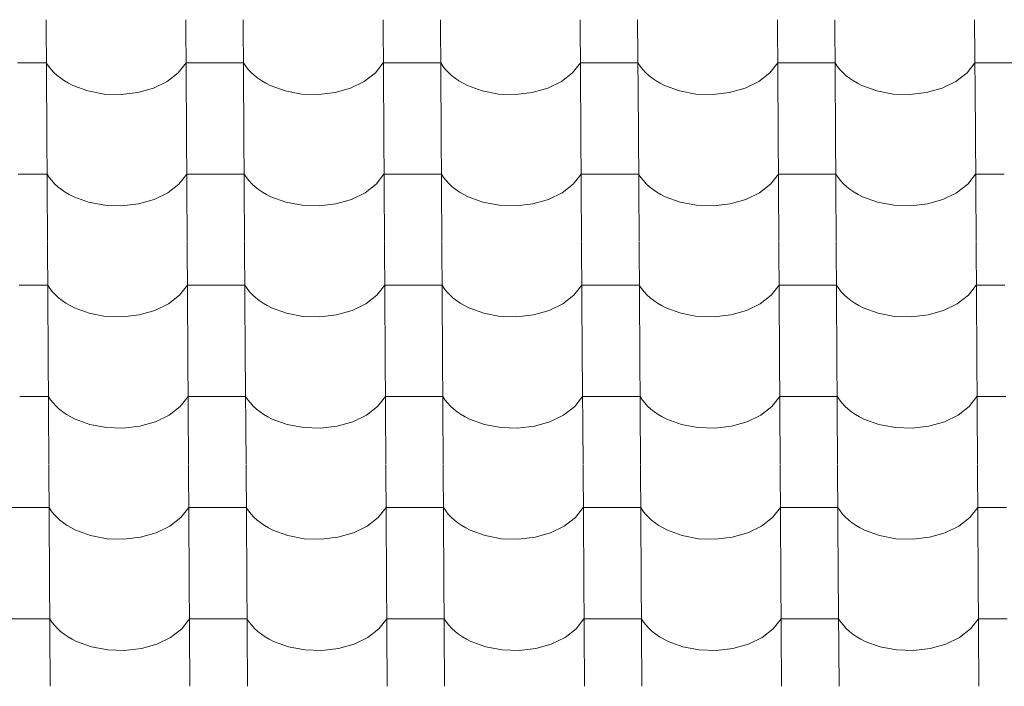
# Model space of a CAD drawing. Header units: millimetres. Extents: x -29001 to 109416, y -1251 to 13451.
# Tile 31 of 163: x -18165 to -17341, y 8939 to 9497. Entities that reach past the tile are written whole.
import ezdxf

# ---------------------------------------------------------------- set-up
doc = ezdxf.new("R2010")
doc.units = ezdxf.units.MM
doc.header["$MEASUREMENT"] = 0
doc.layers.add('POHLED JIŽNÍ_1_Konstrukce - nosné', color=7, linetype='Continuous')
doc.layers.add('POHLED JIŽNÍ_1_Nové_Výplně - Povrchové', color=7, linetype='Continuous')

# ---------------------------------------------------------------- blocks, each defined once
blk = doc.blocks.new('*X1', base_point=(-31394.74, -25864.88))
at = {"layer": 'POHLED JIŽNÍ_1_Nové_Výplně - Povrchové', "color": 21, "linetype": 'Continuous', "lineweight": 20, "true_color": 0xffaaaa}
for p, q in [((-18142.55, 9497.15), (-18141.97, 9404.47)), ((-18025.58, 9497.15), (-18025, 9404.47)), ((-17977.55, 9497.15), (-17976.97, 9404.47)), ((-17860.59, 9497.15), (-17860.01, 9404.47)), ((-17812.55, 9497.15), (-17811.97, 9404.47)), ((-17695.59, 9497.15), (-17695.01, 9404.47)), ((-17647.55, 9497.15), (-17646.97, 9404.47)), ((-17530.59, 9497.15), (-17530.01, 9404.47)), ((-17482.56, 9497.15), (-17481.98, 9404.47)), ((-17365.59, 9497.15), (-17365.01, 9404.47)), ((-18142.32, 9460.99), (-18166.34, 9460.99)), ((-18142.32, 9460.99), (-18140.48, 9458.2)), ((-18140.48, 9458.2), (-18138.34, 9455.5)), ((-18031.97, 9452.6), (-18025.36, 9460.99)), ((-18001.34, 9460.99), (-18025.36, 9460.99)), ((-17977.32, 9460.99), (-18001.34, 9460.99)), ((-17977.32, 9460.99), (-17975.48, 9458.2)), ((-17975.48, 9458.2), (-17973.34, 9455.5)), ((-17866.97, 9452.6), (-17860.36, 9460.99)), ((-17836.34, 9460.99), (-17860.36, 9460.99)), ((-17812.32, 9460.99), (-17836.34, 9460.99)), ((-17812.32, 9460.99), (-17810.48, 9458.2)), ((-17810.48, 9458.2), (-17808.34, 9455.5)), ((-17701.98, 9452.6), (-17695.36, 9460.99)), ((-17671.34, 9460.99), (-17695.36, 9460.99)), ((-17647.33, 9460.99), (-17671.34, 9460.99)), ((-17647.33, 9460.99), (-17645.49, 9458.2)), ((-17645.49, 9458.2), (-17643.35, 9455.5)), ((-17536.98, 9452.6), (-17530.36, 9460.99)), ((-17506.35, 9460.99), (-17530.36, 9460.99)), ((-17482.33, 9460.99), (-17506.35, 9460.99)), ((-17482.33, 9460.99), (-17480.49, 9458.2)), ((-17480.49, 9458.2), (-17478.35, 9455.5)), ((-17371.98, 9452.6), (-17365.37, 9460.99)), ((-17341.35, 9460.99), (-17365.37, 9460.99)), ((-17317.33, 9460.99), (-17341.35, 9460.99)), ((-18138.34, 9455.5), (-18135.92, 9452.91)), ((-18135.92, 9452.91), (-18133.22, 9450.45)), ((-18133.22, 9450.45), (-18130.26, 9448.12)), ((-18041.24, 9445.43), (-18031.97, 9452.6)), ((-17973.34, 9455.5), (-17970.92, 9452.91)), ((-17970.92, 9452.91), (-17968.22, 9450.45)), ((-17968.22, 9450.45), (-17965.27, 9448.12)), ((-17876.24, 9445.43), (-17866.97, 9452.6)), ((-17808.34, 9455.5), (-17805.92, 9452.91)), ((-17805.92, 9452.91), (-17803.22, 9450.45)), ((-17803.22, 9450.45), (-17800.27, 9448.12)), ((-17711.24, 9445.43), (-17701.98, 9452.6)), ((-17643.35, 9455.5), (-17640.92, 9452.91)), ((-17640.92, 9452.91), (-17638.23, 9450.45)), ((-17638.23, 9450.45), (-17635.27, 9448.12)), ((-17546.24, 9445.43), (-17536.98, 9452.6)), ((-17478.35, 9455.5), (-17475.93, 9452.91)), ((-17475.93, 9452.91), (-17473.23, 9450.45)), ((-17473.23, 9450.45), (-17470.27, 9448.12)), ((-17381.25, 9445.43), (-17371.98, 9452.6)), ((-18130.26, 9448.12), (-18127.07, 9445.94)), ((-18127.07, 9445.94), (-18123.64, 9443.93)), ((-18123.64, 9443.93), (-18120.01, 9442.08)), ((-18120.01, 9442.08), (-18107.54, 9437.5)), ((-18052.68, 9439.84), (-18041.24, 9445.43)), ((-17965.27, 9448.12), (-17962.07, 9445.94)), ((-17962.07, 9445.94), (-17958.64, 9443.93)), ((-17958.64, 9443.93), (-17955.01, 9442.08)), ((-17955.01, 9442.08), (-17942.54, 9437.5)), ((-17887.68, 9439.84), (-17876.24, 9445.43)), ((-17800.27, 9448.12), (-17797.07, 9445.94)), ((-17797.07, 9445.94), (-17793.65, 9443.93)), ((-17793.65, 9443.93), (-17790.01, 9442.08)), ((-17790.01, 9442.08), (-17777.54, 9437.5)), ((-17722.68, 9439.84), (-17711.24, 9445.43)), ((-17635.27, 9448.12), (-17632.07, 9445.94)), ((-17632.07, 9445.94), (-17628.65, 9443.93)), ((-17628.65, 9443.93), (-17625.02, 9442.08)), ((-17625.02, 9442.08), (-17612.54, 9437.5)), ((-17557.69, 9439.84), (-17546.24, 9445.43)), ((-17470.27, 9448.12), (-17467.08, 9445.94)), ((-17467.08, 9445.94), (-17463.65, 9443.93)), ((-17463.65, 9443.93), (-17460.02, 9442.08)), ((-17460.02, 9442.08), (-17447.55, 9437.5)), ((-17392.69, 9439.84), (-17381.25, 9445.43)), ((-18107.54, 9437.5), (-18093.86, 9434.92)), ((-18093.86, 9434.92), (-18079.68, 9434.45)), ((-18079.68, 9434.45), (-18065.71, 9436.12)), ((-18065.71, 9436.12), (-18052.68, 9439.84)), ((-17942.54, 9437.5), (-17928.86, 9434.92)), ((-17928.86, 9434.92), (-17914.68, 9434.45)), ((-17914.68, 9434.45), (-17900.72, 9436.12)), ((-17900.72, 9436.12), (-17887.68, 9439.84)), ((-17777.54, 9437.5), (-17763.87, 9434.92)), ((-17763.87, 9434.92), (-17749.68, 9434.45)), ((-17749.68, 9434.45), (-17735.72, 9436.12)), ((-17735.72, 9436.12), (-17722.68, 9439.84)), ((-17612.54, 9437.5), (-17598.87, 9434.92)), ((-17598.87, 9434.92), (-17584.69, 9434.45)), ((-17584.69, 9434.45), (-17570.72, 9436.12)), ((-17570.72, 9436.12), (-17557.69, 9439.84)), ((-17447.55, 9437.5), (-17433.87, 9434.92)), ((-17433.87, 9434.92), (-17419.69, 9434.45)), ((-17419.69, 9434.45), (-17405.73, 9436.12)), ((-17405.73, 9436.12), (-17392.69, 9439.84)), ((-18141.96, 9404.14), (-18141.38, 9311.46)), ((-18025, 9404.14), (-18024.42, 9311.46)), ((-17976.97, 9404.14), (-17976.39, 9311.46)), ((-17860, 9404.14), (-17859.42, 9311.46)), ((-17811.97, 9404.14), (-17811.39, 9311.46)), ((-17695.01, 9404.14), (-17694.43, 9311.46)), ((-17646.97, 9404.14), (-17646.39, 9311.46)), ((-17530.01, 9404.14), (-17529.43, 9311.46)), ((-17481.97, 9404.14), (-17481.39, 9311.46)), ((-17365.01, 9404.14), (-17364.43, 9311.46)), ((-18141.74, 9367.98), (-18165.75, 9367.98)), ((-18141.74, 9367.98), (-18139.9, 9365.19)), ((-18031.39, 9359.59), (-18024.77, 9367.98)), ((-18000.76, 9367.98), (-18024.77, 9367.98)), ((-17976.74, 9367.98), (-18000.76, 9367.98)), ((-17976.74, 9367.98), (-17974.9, 9365.19)), ((-17866.39, 9359.59), (-17859.78, 9367.98)), ((-17835.76, 9367.98), (-17859.78, 9367.98)), ((-17811.74, 9367.98), (-17835.76, 9367.98)), ((-17811.74, 9367.98), (-17809.9, 9365.19)), ((-17701.4, 9359.59), (-17694.78, 9367.98)), ((-17670.76, 9367.98), (-17694.78, 9367.98)), ((-17646.75, 9367.98), (-17670.76, 9367.98)), ((-17646.75, 9367.98), (-17644.9, 9365.19)), ((-17536.4, 9359.59), (-17529.78, 9367.98)), ((-17505.77, 9367.98), (-17529.78, 9367.98)), ((-17481.75, 9367.98), (-17505.77, 9367.98)), ((-17481.75, 9367.98), (-17479.91, 9365.19)), ((-17371.4, 9359.59), (-17364.79, 9367.98)), ((-17340.77, 9367.98), (-17364.79, 9367.98)), ((-18139.9, 9365.19), (-18137.76, 9362.49)), ((-18137.76, 9362.49), (-18135.33, 9359.9)), ((-18135.33, 9359.9), (-18132.64, 9357.44)), ((-18040.66, 9352.42), (-18031.39, 9359.59)), ((-17974.9, 9365.19), (-17972.76, 9362.49)), ((-17972.76, 9362.49), (-17970.34, 9359.9)), ((-17970.34, 9359.9), (-17967.64, 9357.44)), ((-17875.66, 9352.42), (-17866.39, 9359.59)), ((-17809.9, 9365.19), (-17807.76, 9362.49)), ((-17807.76, 9362.49), (-17805.34, 9359.9)), ((-17805.34, 9359.9), (-17802.64, 9357.44)), ((-17710.66, 9352.42), (-17701.4, 9359.59)), ((-17644.9, 9365.19), (-17642.77, 9362.49)), ((-17642.77, 9362.49), (-17640.34, 9359.9)), ((-17640.34, 9359.9), (-17637.65, 9357.44)), ((-17545.66, 9352.42), (-17536.4, 9359.59)), ((-17479.91, 9365.19), (-17477.77, 9362.49)), ((-17477.77, 9362.49), (-17475.34, 9359.9)), ((-17475.34, 9359.9), (-17472.65, 9357.44)), ((-17380.67, 9352.42), (-17371.4, 9359.59)), ((-18132.64, 9357.44), (-18129.68, 9355.11)), ((-18129.68, 9355.11), (-18126.48, 9352.93)), ((-18126.48, 9352.93), (-18123.06, 9350.92)), ((-18123.06, 9350.92), (-18119.43, 9349.07)), ((-18052.1, 9346.83), (-18040.66, 9352.42)), ((-17967.64, 9357.44), (-17964.69, 9355.11)), ((-17964.69, 9355.11), (-17961.49, 9352.93)), ((-17961.49, 9352.93), (-17958.06, 9350.92)), ((-17958.06, 9350.92), (-17954.43, 9349.07)), ((-17887.1, 9346.83), (-17875.66, 9352.42)), ((-17802.64, 9357.44), (-17799.69, 9355.11)), ((-17799.69, 9355.11), (-17796.49, 9352.93)), ((-17796.49, 9352.93), (-17793.07, 9350.92)), ((-17793.07, 9350.92), (-17789.43, 9349.07)), ((-17722.1, 9346.83), (-17710.66, 9352.42)), ((-17637.65, 9357.44), (-17634.69, 9355.11)), ((-17634.69, 9355.11), (-17631.49, 9352.93)), ((-17631.49, 9352.93), (-17628.07, 9350.92)), ((-17628.07, 9350.92), (-17624.43, 9349.07)), ((-17557.11, 9346.83), (-17545.66, 9352.42)), ((-17472.65, 9357.44), (-17469.69, 9355.11)), ((-17469.69, 9355.11), (-17466.49, 9352.93)), ((-17466.49, 9352.93), (-17463.07, 9350.92)), ((-17463.07, 9350.92), (-17459.44, 9349.07)), ((-17392.11, 9346.83), (-17380.67, 9352.42)), ((-18119.43, 9349.07), (-18106.95, 9344.5)), ((-18106.95, 9344.5), (-18093.28, 9341.91)), ((-18079.1, 9341.44), (-18065.13, 9343.11)), ((-18065.13, 9343.11), (-18052.1, 9346.83)), ((-17954.43, 9349.07), (-17941.96, 9344.5)), ((-17941.96, 9344.5), (-17928.28, 9341.91)), ((-17914.1, 9341.44), (-17900.14, 9343.11)), ((-17900.14, 9343.11), (-17887.1, 9346.83)), ((-17789.43, 9349.07), (-17776.96, 9344.5)), ((-17776.96, 9344.5), (-17763.28, 9341.91)), ((-17749.1, 9341.44), (-17735.14, 9343.11)), ((-17735.14, 9343.11), (-17722.1, 9346.83)), ((-17624.43, 9349.07), (-17611.96, 9344.5)), ((-17611.96, 9344.5), (-17598.29, 9341.91)), ((-17584.11, 9341.44), (-17570.14, 9343.11)), ((-17570.14, 9343.11), (-17557.11, 9346.83)), ((-17459.44, 9349.07), (-17446.97, 9344.5)), ((-17446.97, 9344.5), (-17433.29, 9341.91)), ((-17419.11, 9341.44), (-17405.14, 9343.11)), ((-17405.14, 9343.11), (-17392.11, 9346.83)), ((-18093.28, 9341.91), (-18079.1, 9341.44)), ((-17928.28, 9341.91), (-17914.1, 9341.44)), ((-17763.28, 9341.91), (-17749.1, 9341.44)), ((-17598.29, 9341.91), (-17584.11, 9341.44)), ((-17433.29, 9341.91), (-17419.11, 9341.44)), ((-18141.38, 9311.13), (-18140.8, 9218.45)), ((-18024.42, 9311.13), (-18023.84, 9218.45)), ((-17976.38, 9311.13), (-17975.81, 9218.45)), ((-17859.42, 9311.13), (-17858.84, 9218.45)), ((-17811.39, 9311.13), (-17810.81, 9218.45)), ((-17694.42, 9311.13), (-17693.85, 9218.45)), ((-17646.39, 9311.13), (-17645.81, 9218.45)), ((-17529.43, 9311.13), (-17528.85, 9218.45)), ((-17481.39, 9311.13), (-17480.81, 9218.45)), ((-17364.43, 9311.13), (-17363.85, 9218.45)), ((-18141.16, 9274.97), (-18165.17, 9274.97)), ((-18141.16, 9274.97), (-18139.31, 9272.18)), ((-18139.31, 9272.18), (-18137.18, 9269.48)), ((-18137.18, 9269.48), (-18134.75, 9266.9)), ((-18030.81, 9266.59), (-18024.19, 9274.97)), ((-18000.18, 9274.97), (-18024.19, 9274.97)), ((-17976.16, 9274.97), (-18000.18, 9274.97)), ((-17976.16, 9274.97), (-17974.32, 9272.18)), ((-17974.32, 9272.18), (-17972.18, 9269.48)), ((-17972.18, 9269.48), (-17969.76, 9266.9)), ((-17865.81, 9266.59), (-17859.2, 9274.97)), ((-17835.18, 9274.97), (-17859.2, 9274.97)), ((-17811.16, 9274.97), (-17835.18, 9274.97)), ((-17811.16, 9274.97), (-17809.32, 9272.18)), ((-17809.32, 9272.18), (-17807.18, 9269.48)), ((-17807.18, 9269.48), (-17804.76, 9266.9)), ((-17700.81, 9266.59), (-17694.2, 9274.97)), ((-17670.18, 9274.97), (-17694.2, 9274.97)), ((-17646.16, 9274.97), (-17670.18, 9274.97)), ((-17646.16, 9274.97), (-17644.32, 9272.18)), ((-17644.32, 9272.18), (-17642.18, 9269.48)), ((-17642.18, 9269.48), (-17639.76, 9266.9)), ((-17535.82, 9266.59), (-17529.2, 9274.97)), ((-17505.18, 9274.97), (-17529.2, 9274.97)), ((-17481.17, 9274.97), (-17505.18, 9274.97)), ((-17481.17, 9274.97), (-17479.33, 9272.18)), ((-17479.33, 9272.18), (-17477.19, 9269.48)), ((-17477.19, 9269.48), (-17474.76, 9266.9)), ((-17370.82, 9266.59), (-17364.2, 9274.97)), ((-17340.19, 9274.97), (-17364.2, 9274.97)), ((-18134.75, 9266.9), (-18132.06, 9264.43)), ((-18132.06, 9264.43), (-18129.1, 9262.1)), ((-18129.1, 9262.1), (-18125.9, 9259.93)), ((-18125.9, 9259.93), (-18122.48, 9257.91)), ((-18040.07, 9259.41), (-18030.81, 9266.59)), ((-17969.76, 9266.9), (-17967.06, 9264.43)), ((-17967.06, 9264.43), (-17964.1, 9262.1)), ((-17964.1, 9262.1), (-17960.91, 9259.93)), ((-17960.91, 9259.93), (-17957.48, 9257.91)), ((-17875.08, 9259.41), (-17865.81, 9266.59)), ((-17804.76, 9266.9), (-17802.06, 9264.43)), ((-17802.06, 9264.43), (-17799.11, 9262.1)), ((-17799.11, 9262.1), (-17795.91, 9259.93)), ((-17795.91, 9259.93), (-17792.48, 9257.91)), ((-17710.08, 9259.41), (-17700.81, 9266.59)), ((-17639.76, 9266.9), (-17637.06, 9264.43)), ((-17637.06, 9264.43), (-17634.11, 9262.1)), ((-17634.11, 9262.1), (-17630.91, 9259.93)), ((-17630.91, 9259.93), (-17627.49, 9257.91)), ((-17545.08, 9259.41), (-17535.82, 9266.59)), ((-17474.76, 9266.9), (-17472.07, 9264.43)), ((-17472.07, 9264.43), (-17469.11, 9262.1)), ((-17469.11, 9262.1), (-17465.91, 9259.93)), ((-17465.91, 9259.93), (-17462.49, 9257.91)), ((-17380.08, 9259.41), (-17370.82, 9266.59)), ((-18122.48, 9257.91), (-18118.85, 9256.06)), ((-18118.85, 9256.06), (-18106.37, 9251.49)), ((-18064.55, 9250.1), (-18051.52, 9253.82)), ((-18051.52, 9253.82), (-18040.07, 9259.41)), ((-17957.48, 9257.91), (-17953.85, 9256.06)), ((-17953.85, 9256.06), (-17941.38, 9251.49)), ((-17899.55, 9250.1), (-17886.52, 9253.82)), ((-17886.52, 9253.82), (-17875.08, 9259.41)), ((-17792.48, 9257.91), (-17788.85, 9256.06)), ((-17788.85, 9256.06), (-17776.38, 9251.49)), ((-17734.56, 9250.1), (-17721.52, 9253.82)), ((-17721.52, 9253.82), (-17710.08, 9259.41)), ((-17627.49, 9257.91), (-17623.85, 9256.06)), ((-17623.85, 9256.06), (-17611.38, 9251.49)), ((-17569.56, 9250.1), (-17556.52, 9253.82)), ((-17556.52, 9253.82), (-17545.08, 9259.41)), ((-17462.49, 9257.91), (-17458.86, 9256.06)), ((-17458.86, 9256.06), (-17446.38, 9251.49)), ((-17404.56, 9250.1), (-17391.53, 9253.82)), ((-17391.53, 9253.82), (-17380.08, 9259.41)), ((-18106.37, 9251.49), (-18092.7, 9248.9)), ((-18092.7, 9248.9), (-18078.52, 9248.43)), ((-18078.52, 9248.43), (-18064.55, 9250.1)), ((-17941.38, 9251.49), (-17927.7, 9248.9)), ((-17927.7, 9248.9), (-17913.52, 9248.43)), ((-17913.52, 9248.43), (-17899.55, 9250.1)), ((-17776.38, 9251.49), (-17762.7, 9248.9)), ((-17762.7, 9248.9), (-17748.52, 9248.43)), ((-17748.52, 9248.43), (-17734.56, 9250.1)), ((-17611.38, 9251.49), (-17597.71, 9248.9)), ((-17597.71, 9248.9), (-17583.52, 9248.43)), ((-17583.52, 9248.43), (-17569.56, 9250.1)), ((-17446.38, 9251.49), (-17432.71, 9248.9)), ((-17432.71, 9248.9), (-17418.53, 9248.43)), ((-17418.53, 9248.43), (-17404.56, 9250.1)), ((-18140.8, 9218.12), (-18140.22, 9125.44)), ((-18023.84, 9218.12), (-18023.26, 9125.44)), ((-17975.8, 9218.12), (-17975.22, 9125.44)), ((-17858.84, 9218.12), (-17858.26, 9125.44)), ((-17810.81, 9218.12), (-17810.23, 9125.44)), ((-17693.84, 9218.12), (-17693.26, 9125.44)), ((-17645.81, 9218.12), (-17645.23, 9125.44)), ((-17528.85, 9218.12), (-17528.27, 9125.44)), ((-17480.81, 9218.12), (-17480.23, 9125.44)), ((-17363.85, 9218.12), (-17363.27, 9125.44)), ((-18140.57, 9181.96), (-18164.59, 9181.96)), ((-18140.57, 9181.96), (-18138.73, 9179.17)), ((-18138.73, 9179.17), (-18136.59, 9176.47)), ((-18030.23, 9173.58), (-18023.61, 9181.96)), ((-17999.59, 9181.96), (-18023.61, 9181.96)), ((-17975.58, 9181.96), (-17999.59, 9181.96)), ((-17975.58, 9181.96), (-17973.74, 9179.17)), ((-17973.74, 9179.17), (-17971.6, 9176.47)), ((-17865.23, 9173.58), (-17858.61, 9181.96)), ((-17834.6, 9181.96), (-17858.61, 9181.96)), ((-17810.58, 9181.96), (-17834.6, 9181.96)), ((-17810.58, 9181.96), (-17808.74, 9179.17)), ((-17808.74, 9179.17), (-17806.6, 9176.47)), ((-17700.23, 9173.58), (-17693.62, 9181.96)), ((-17669.6, 9181.96), (-17693.62, 9181.96)), ((-17645.58, 9181.96), (-17669.6, 9181.96)), ((-17645.58, 9181.96), (-17643.74, 9179.17)), ((-17643.74, 9179.17), (-17641.6, 9176.47)), ((-17535.24, 9173.58), (-17528.62, 9181.96)), ((-17504.6, 9181.96), (-17528.62, 9181.96)), ((-17480.59, 9181.96), (-17504.6, 9181.96)), ((-17480.59, 9181.96), (-17478.74, 9179.17)), ((-17478.74, 9179.17), (-17476.61, 9176.47)), ((-17370.24, 9173.58), (-17363.62, 9181.96)), ((-17339.6, 9181.96), (-17363.62, 9181.96)), ((-18136.59, 9176.47), (-18134.17, 9173.89)), ((-18134.17, 9173.89), (-18131.47, 9171.42)), ((-18131.47, 9171.42), (-18128.52, 9169.1)), ((-18039.49, 9166.4), (-18030.23, 9173.58)), ((-17971.6, 9176.47), (-17969.17, 9173.89)), ((-17969.17, 9173.89), (-17966.48, 9171.42)), ((-17966.48, 9171.42), (-17963.52, 9169.1)), ((-17874.49, 9166.4), (-17865.23, 9173.58)), ((-17806.6, 9176.47), (-17804.18, 9173.89)), ((-17804.18, 9173.89), (-17801.48, 9171.42)), ((-17801.48, 9171.42), (-17798.52, 9169.1)), ((-17709.5, 9166.4), (-17700.23, 9173.58)), ((-17641.6, 9176.47), (-17639.18, 9173.89)), ((-17639.18, 9173.89), (-17636.48, 9171.42)), ((-17636.48, 9171.42), (-17633.53, 9169.1)), ((-17544.5, 9166.4), (-17535.24, 9173.58)), ((-17476.61, 9176.47), (-17474.18, 9173.89)), ((-17474.18, 9173.89), (-17471.49, 9171.42)), ((-17471.49, 9171.42), (-17468.53, 9169.1)), ((-17379.5, 9166.4), (-17370.24, 9173.58)), ((-18128.52, 9169.1), (-18125.32, 9166.92)), ((-18125.32, 9166.92), (-18121.9, 9164.9)), ((-18121.9, 9164.9), (-18118.26, 9163.05)), ((-18118.26, 9163.05), (-18105.79, 9158.48)), ((-18050.93, 9160.81), (-18039.49, 9166.4)), ((-17963.52, 9169.1), (-17960.32, 9166.92)), ((-17960.32, 9166.92), (-17956.9, 9164.9)), ((-17956.9, 9164.9), (-17953.27, 9163.05)), ((-17953.27, 9163.05), (-17940.79, 9158.48)), ((-17885.94, 9160.81), (-17874.49, 9166.4)), ((-17798.52, 9169.1), (-17795.33, 9166.92)), ((-17795.33, 9166.92), (-17791.9, 9164.9)), ((-17791.9, 9164.9), (-17788.27, 9163.05)), ((-17788.27, 9163.05), (-17775.8, 9158.48)), ((-17720.94, 9160.81), (-17709.5, 9166.4)), ((-17633.53, 9169.1), (-17630.33, 9166.92)), ((-17630.33, 9166.92), (-17626.9, 9164.9)), ((-17626.9, 9164.9), (-17623.27, 9163.05)), ((-17623.27, 9163.05), (-17610.8, 9158.48)), ((-17555.94, 9160.81), (-17544.5, 9166.4)), ((-17468.53, 9169.1), (-17465.33, 9166.92)), ((-17465.33, 9166.92), (-17461.91, 9164.9)), ((-17461.91, 9164.9), (-17458.27, 9163.05)), ((-17458.27, 9163.05), (-17445.8, 9158.48)), ((-17390.94, 9160.81), (-17379.5, 9166.4)), ((-18105.79, 9158.48), (-18092.12, 9155.89)), ((-18092.12, 9155.89), (-18077.93, 9155.42)), ((-18077.93, 9155.42), (-18063.97, 9157.09)), ((-18063.97, 9157.09), (-18050.93, 9160.81)), ((-17940.79, 9158.48), (-17927.12, 9155.89)), ((-17927.12, 9155.89), (-17912.94, 9155.42)), ((-17912.94, 9155.42), (-17898.97, 9157.09)), ((-17898.97, 9157.09), (-17885.94, 9160.81)), ((-17775.8, 9158.48), (-17762.12, 9155.89)), ((-17762.12, 9155.89), (-17747.94, 9155.42)), ((-17747.94, 9155.42), (-17733.98, 9157.09)), ((-17733.98, 9157.09), (-17720.94, 9160.81)), ((-17610.8, 9158.48), (-17597.12, 9155.89)), ((-17597.12, 9155.89), (-17582.94, 9155.42)), ((-17582.94, 9155.42), (-17568.98, 9157.09)), ((-17568.98, 9157.09), (-17555.94, 9160.81)), ((-17445.8, 9158.48), (-17432.13, 9155.89)), ((-17432.13, 9155.89), (-17417.95, 9155.42)), ((-17417.95, 9155.42), (-17403.98, 9157.09)), ((-17403.98, 9157.09), (-17390.94, 9160.81)), ((-18140.22, 9125.11), (-18139.64, 9032.43)), ((-18023.26, 9125.11), (-18022.68, 9032.43)), ((-17975.22, 9125.11), (-17974.64, 9032.43)), ((-17858.26, 9125.11), (-17857.68, 9032.43)), ((-17810.22, 9125.11), (-17809.64, 9032.43)), ((-17693.26, 9125.11), (-17692.68, 9032.43)), ((-17645.23, 9125.11), (-17644.65, 9032.43)), ((-17528.26, 9125.11), (-17527.68, 9032.43)), ((-17480.23, 9125.11), (-17479.65, 9032.43)), ((-17363.27, 9125.11), (-17362.69, 9032.43)), ((-18164.01, 9088.95), (-18188.03, 9088.95)), ((-18139.99, 9088.95), (-18164.01, 9088.95)), ((-18139.99, 9088.95), (-18138.15, 9086.16)), ((-18029.65, 9080.57), (-18023.03, 9088.95)), ((-17999.01, 9088.95), (-18023.03, 9088.95)), ((-17975, 9088.95), (-17999.01, 9088.95)), ((-17975, 9088.95), (-17973.15, 9086.16)), ((-17864.65, 9080.57), (-17858.03, 9088.95)), ((-17834.02, 9088.95), (-17858.03, 9088.95)), ((-17810, 9088.95), (-17834.02, 9088.95)), ((-17810, 9088.95), (-17808.16, 9086.16)), ((-17699.65, 9080.57), (-17693.04, 9088.95)), ((-17669.02, 9088.95), (-17693.04, 9088.95)), ((-17645, 9088.95), (-17669.02, 9088.95)), ((-17645, 9088.95), (-17643.16, 9086.16)), ((-17534.65, 9080.57), (-17528.04, 9088.95)), ((-17504.02, 9088.95), (-17528.04, 9088.95)), ((-17480, 9088.95), (-17504.02, 9088.95)), ((-17480, 9088.95), (-17478.16, 9086.16)), ((-17369.66, 9080.57), (-17363.04, 9088.95)), ((-17339.02, 9088.95), (-17363.04, 9088.95)), ((-18138.15, 9086.16), (-18136.01, 9083.46)), ((-18136.01, 9083.46), (-18133.59, 9080.88)), ((-18133.59, 9080.88), (-18130.89, 9078.41)), ((-18038.91, 9073.4), (-18029.65, 9080.57)), ((-17973.15, 9086.16), (-17971.02, 9083.46)), ((-17971.02, 9083.46), (-17968.59, 9080.88)), ((-17968.59, 9080.88), (-17965.9, 9078.41)), ((-17873.91, 9073.4), (-17864.65, 9080.57)), ((-17808.16, 9086.16), (-17806.02, 9083.46)), ((-17806.02, 9083.46), (-17803.59, 9080.88)), ((-17803.59, 9080.88), (-17800.9, 9078.41)), ((-17708.92, 9073.4), (-17699.65, 9080.57)), ((-17643.16, 9086.16), (-17641.02, 9083.46)), ((-17641.02, 9083.46), (-17638.6, 9080.88)), ((-17638.6, 9080.88), (-17635.9, 9078.41)), ((-17543.92, 9073.4), (-17534.65, 9080.57)), ((-17478.16, 9086.16), (-17476.02, 9083.46)), ((-17476.02, 9083.46), (-17473.6, 9080.88)), ((-17473.6, 9080.88), (-17470.9, 9078.41)), ((-17378.92, 9073.4), (-17369.66, 9080.57)), ((-18130.89, 9078.41), (-18127.94, 9076.09)), ((-18127.94, 9076.09), (-18124.74, 9073.91)), ((-18124.74, 9073.91), (-18121.32, 9071.89)), ((-18121.32, 9071.89), (-18117.68, 9070.04)), ((-18050.35, 9067.8), (-18038.91, 9073.4)), ((-17965.9, 9078.41), (-17962.94, 9076.09)), ((-17962.94, 9076.09), (-17959.74, 9073.91)), ((-17959.74, 9073.91), (-17956.32, 9071.89)), ((-17956.32, 9071.89), (-17952.68, 9070.04)), ((-17885.36, 9067.8), (-17873.91, 9073.4)), ((-17800.9, 9078.41), (-17797.94, 9076.09)), ((-17797.94, 9076.09), (-17794.75, 9073.91)), ((-17794.75, 9073.91), (-17791.32, 9071.89)), ((-17791.32, 9071.89), (-17787.69, 9070.04)), ((-17720.36, 9067.8), (-17708.92, 9073.4)), ((-17635.9, 9078.41), (-17632.95, 9076.09)), ((-17632.95, 9076.09), (-17629.75, 9073.91)), ((-17629.75, 9073.91), (-17626.32, 9071.89)), ((-17626.32, 9071.89), (-17622.69, 9070.04)), ((-17555.36, 9067.8), (-17543.92, 9073.4)), ((-17470.9, 9078.41), (-17467.95, 9076.09)), ((-17467.95, 9076.09), (-17464.75, 9073.91)), ((-17464.75, 9073.91), (-17461.33, 9071.89)), ((-17461.33, 9071.89), (-17457.69, 9070.04)), ((-17390.36, 9067.8), (-17378.92, 9073.4)), ((-18117.68, 9070.04), (-18105.21, 9065.47)), ((-18105.21, 9065.47), (-18091.53, 9062.88)), ((-18091.53, 9062.88), (-18077.35, 9062.41)), ((-18077.35, 9062.41), (-18063.39, 9064.08)), ((-18063.39, 9064.08), (-18050.35, 9067.8)), ((-17952.68, 9070.04), (-17940.21, 9065.47)), ((-17940.21, 9065.47), (-17926.54, 9062.88)), ((-17926.54, 9062.88), (-17912.36, 9062.41)), ((-17912.36, 9062.41), (-17898.39, 9064.08)), ((-17898.39, 9064.08), (-17885.36, 9067.8)), ((-17787.69, 9070.04), (-17775.22, 9065.47)), ((-17775.22, 9065.47), (-17761.54, 9062.88)), ((-17761.54, 9062.88), (-17747.36, 9062.41)), ((-17747.36, 9062.41), (-17733.39, 9064.08)), ((-17733.39, 9064.08), (-17720.36, 9067.8)), ((-17622.69, 9070.04), (-17610.22, 9065.47)), ((-17610.22, 9065.47), (-17596.54, 9062.88)), ((-17596.54, 9062.88), (-17582.36, 9062.41)), ((-17582.36, 9062.41), (-17568.4, 9064.08)), ((-17568.4, 9064.08), (-17555.36, 9067.8)), ((-17457.69, 9070.04), (-17445.22, 9065.47)), ((-17445.22, 9065.47), (-17431.55, 9062.88)), ((-17431.55, 9062.88), (-17417.36, 9062.41)), ((-17417.36, 9062.41), (-17403.4, 9064.08)), ((-17403.4, 9064.08), (-17390.36, 9067.8)), ((-18139.64, 9032.1), (-18139.06, 8939.43)), ((-18022.67, 9032.1), (-18022.1, 8939.43)), ((-17974.64, 9032.1), (-17974.06, 8939.43)), ((-17857.68, 9032.1), (-17857.1, 8939.43)), ((-17809.64, 9032.1), (-17809.06, 8939.43)), ((-17692.68, 9032.1), (-17692.1, 8939.43)), ((-17644.65, 9032.1), (-17644.07, 8939.43)), ((-17527.68, 9032.1), (-17527.1, 8939.43)), ((-17479.65, 9032.1), (-17479.07, 8939.43)), ((-17362.69, 9032.1), (-17362.11, 8939.43)), ((-18163.43, 8995.94), (-18187.45, 8995.94)), ((-18139.41, 8995.94), (-18163.43, 8995.94)), ((-18139.41, 8995.94), (-18137.57, 8993.15)), ((-18137.57, 8993.15), (-18135.43, 8990.45)), ((-18135.43, 8990.45), (-18133.01, 8987.87)), ((-18029.06, 8987.56), (-18022.45, 8995.94)), ((-17998.43, 8995.94), (-18022.45, 8995.94)), ((-17974.41, 8995.94), (-17998.43, 8995.94)), ((-17974.41, 8995.94), (-17972.57, 8993.15)), ((-17972.57, 8993.15), (-17970.43, 8990.45)), ((-17970.43, 8990.45), (-17968.01, 8987.87)), ((-17864.07, 8987.56), (-17857.45, 8995.94)), ((-17833.43, 8995.94), (-17857.45, 8995.94)), ((-17809.42, 8995.94), (-17833.43, 8995.94)), ((-17809.42, 8995.94), (-17807.58, 8993.15)), ((-17807.58, 8993.15), (-17805.44, 8990.45)), ((-17805.44, 8990.45), (-17803.01, 8987.87)), ((-17699.07, 8987.56), (-17692.45, 8995.94)), ((-17668.44, 8995.94), (-17692.45, 8995.94)), ((-17644.42, 8995.94), (-17668.44, 8995.94)), ((-17644.42, 8995.94), (-17642.58, 8993.15)), ((-17642.58, 8993.15), (-17640.44, 8990.45)), ((-17640.44, 8990.45), (-17638.02, 8987.87)), ((-17534.07, 8987.56), (-17527.46, 8995.94)), ((-17503.44, 8995.94), (-17527.46, 8995.94)), ((-17479.42, 8995.94), (-17503.44, 8995.94)), ((-17479.42, 8995.94), (-17477.58, 8993.15)), ((-17477.58, 8993.15), (-17475.44, 8990.45)), ((-17475.44, 8990.45), (-17473.02, 8987.87)), ((-17369.07, 8987.56), (-17362.46, 8995.94)), ((-17338.44, 8995.94), (-17362.46, 8995.94)), ((-18133.01, 8987.87), (-18130.31, 8985.4)), ((-18130.31, 8985.4), (-18127.36, 8983.08)), ((-18127.36, 8983.08), (-18124.16, 8980.9)), ((-18124.16, 8980.9), (-18120.73, 8978.88)), ((-18049.77, 8974.8), (-18038.33, 8980.39)), ((-18038.33, 8980.39), (-18029.06, 8987.56)), ((-17968.01, 8987.87), (-17965.31, 8985.4)), ((-17965.31, 8985.4), (-17962.36, 8983.08)), ((-17962.36, 8983.08), (-17959.16, 8980.9)), ((-17959.16, 8980.9), (-17955.74, 8978.88)), ((-17884.77, 8974.8), (-17873.33, 8980.39)), ((-17873.33, 8980.39), (-17864.07, 8987.56)), ((-17803.01, 8987.87), (-17800.32, 8985.4)), ((-17800.32, 8985.4), (-17797.36, 8983.08)), ((-17797.36, 8983.08), (-17794.16, 8980.9)), ((-17794.16, 8980.9), (-17790.74, 8978.88)), ((-17719.78, 8974.8), (-17708.33, 8980.39)), ((-17708.33, 8980.39), (-17699.07, 8987.56)), ((-17638.02, 8987.87), (-17635.32, 8985.4)), ((-17635.32, 8985.4), (-17632.36, 8983.08)), ((-17632.36, 8983.08), (-17629.17, 8980.9)), ((-17629.17, 8980.9), (-17625.74, 8978.88)), ((-17554.78, 8974.8), (-17543.34, 8980.39)), ((-17543.34, 8980.39), (-17534.07, 8987.56)), ((-17473.02, 8987.87), (-17470.32, 8985.4)), ((-17470.32, 8985.4), (-17467.37, 8983.08)), ((-17467.37, 8983.08), (-17464.17, 8980.9)), ((-17464.17, 8980.9), (-17460.74, 8978.88)), ((-17389.78, 8974.8), (-17378.34, 8980.39)), ((-17378.34, 8980.39), (-17369.07, 8987.56)), ((-18120.73, 8978.88), (-18117.1, 8977.03)), ((-18117.1, 8977.03), (-18104.63, 8972.46)), ((-18104.63, 8972.46), (-18090.95, 8969.87)), ((-18062.81, 8971.07), (-18049.77, 8974.8)), ((-17955.74, 8978.88), (-17952.1, 8977.03)), ((-17952.1, 8977.03), (-17939.63, 8972.46)), ((-17939.63, 8972.46), (-17925.96, 8969.87)), ((-17897.81, 8971.07), (-17884.77, 8974.8)), ((-17790.74, 8978.88), (-17787.11, 8977.03)), ((-17787.11, 8977.03), (-17774.63, 8972.46)), ((-17774.63, 8972.46), (-17760.96, 8969.87)), ((-17732.81, 8971.07), (-17719.78, 8974.8)), ((-17625.74, 8978.88), (-17622.11, 8977.03)), ((-17622.11, 8977.03), (-17609.64, 8972.46)), ((-17609.64, 8972.46), (-17595.96, 8969.87)), ((-17567.81, 8971.07), (-17554.78, 8974.8)), ((-17460.74, 8978.88), (-17457.11, 8977.03)), ((-17457.11, 8977.03), (-17444.64, 8972.46)), ((-17444.64, 8972.46), (-17430.96, 8969.87)), ((-17402.82, 8971.07), (-17389.78, 8974.8)), ((-18090.95, 8969.87), (-18076.77, 8969.4)), ((-18076.77, 8969.4), (-18062.81, 8971.07)), ((-17925.96, 8969.87), (-17911.77, 8969.4)), ((-17911.77, 8969.4), (-17897.81, 8971.07)), ((-17760.96, 8969.87), (-17746.78, 8969.4)), ((-17746.78, 8969.4), (-17732.81, 8971.07)), ((-17595.96, 8969.87), (-17581.78, 8969.4)), ((-17581.78, 8969.4), (-17567.81, 8971.07)), ((-17430.96, 8969.87), (-17416.78, 8969.4)), ((-17416.78, 8969.4), (-17402.82, 8971.07))]:
    blk.add_line(p, q, dxfattribs=at)

msp = doc.modelspace()

# ---------------------------------------------------------------- block references
at = {"layer": 'POHLED JIŽNÍ_1_Konstrukce - nosné', "color": 9, "linetype": 'Continuous', "lineweight": 13}
msp.add_blockref('*X1', (-31394.74, -25864.88), dxfattribs=at)

doc.saveas('drawing.dxf')
